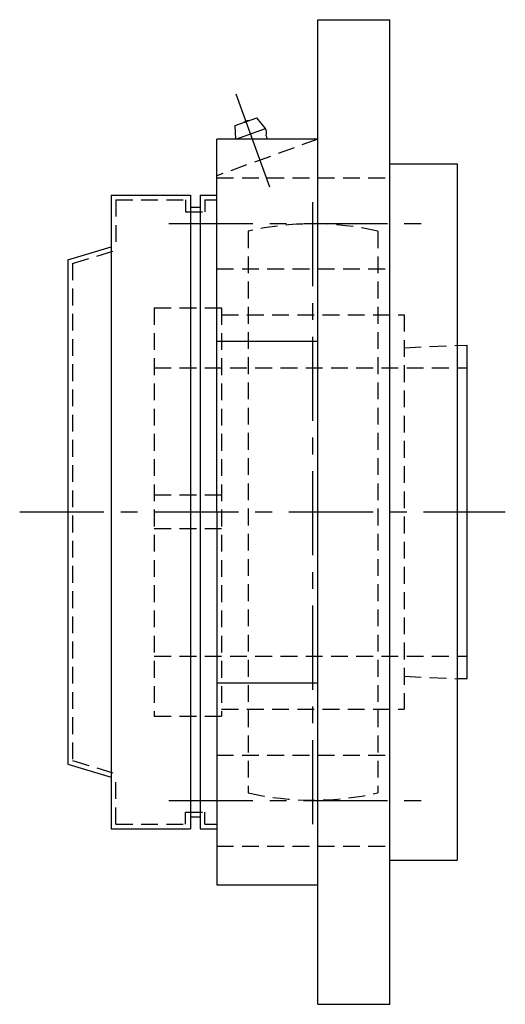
# Model space of a CAD drawing. Extents: x -113 to 253, y -112 to 253.
# Tile 11 of 11: x 153 to 253, y -103 to 102. Entities that reach past the tile are written whole.
import ezdxf

# ---------------------------------------------------------------- set-up
doc = ezdxf.new("R2010")
doc.units = 0
doc.header["$LTSCALE"] = 14
doc.linetypes.add('CENTER', pattern=[2, 1.25, -0.25, 0.25, -0.25])
doc.linetypes.add('HIDDEN', pattern=[0.375, 0.25, -0.125])
doc.layers.get('0').update_dxf_attribs({"linetype": 'CONTINUOUS'})
doc.layers.add('CENTER', color=1, linetype='CENTER')
doc.layers.add('HIDDEN', color=3, linetype='HIDDEN')

msp = doc.modelspace()

# ---------------------------------------------------------------- linework, layer by layer
for p, q in [((214.5, 102.5), (229.5, 102.5)), ((214.5, -102.5), (214.5, 102.5)), ((229.5, -102.5), (229.5, 102.5)), ((197.34, 80.44), (201.85, 82.08)), ((203.62, 79.85), (201.85, 82.08)), ((197.42, 77.6), (197.34, 80.44)), ((197.43, 77.6), (203.62, 79.85)), ((193.5, 0), (193.5, 77.6)), ((214.5, 77.6), (193.5, 77.6)), ((229.5, 72.5), (243.5, 72.5)), ((243.5, 72.5), (243.5, -72.5)), ((171.5, 66), (171.5, -66)), ((171.5, 66), (188, 66)), ((188, 66), (188, -66)), ((190, 66), (190, -66)), ((190, 66), (193.5, 66)), ((188, 63.5), (190, 63.5)), ((162.5, 52.5), (171.5, 55.24)), ((162.5, 52.5), (162.5, -52.5)), ((193.5, 35.55), (214.5, 35.55)), ((243.5, 34.67), (245.5, 34.75)), ((245.5, 34.75), (245.5, -34.75)), ((193.5, 0), (193.5, -77.6)), ((245.5, -34.75), (243.5, -34.67)), ((193.5, -35.55), (214.5, -35.55)), ((162.5, -52.5), (171.5, -55.24)), ((188, -63.5), (190, -63.5)), ((171.5, -66), (188, -66)), ((190, -66), (193.5, -66)), ((229.5, -72.5), (243.5, -72.5)), ((193.5, -77.6), (214.5, -77.6)), ((214.5, -102.5), (229.5, -102.5))]:
    msp.add_line(p, q)
for centre, radius, start, end in [((200.1, 79.87), 1.59, 89.555, 130.445), ((200.52, 78.73), 3.3, 352.9467, 20), ((204.59, 78.22), 0.8, 172.9467, 215.2157), ((208.83, 81.22), 6, 215.2157, 217.0735)]:
    msp.add_arc(centre, radius, start, end)
at = {"layer": 'CENTER', "linetype": 'CONTINUOUS'}
msp.add_line((204.55, 67.64), (197.51, 87), dxfattribs=at)
at = {"layer": 'CENTER'}
for p, q in [((213.5, -65), (213.5, 65)), ((183.5, 60.1), (239.5, 60.1)), ((152.5, 0), (253.5, 0)), ((183.5, -60.1), (239.5, -60.1))]:
    msp.add_line(p, q, dxfattribs=at)
at = {"layer": 'HIDDEN'}
for p, q in [((214.5, 77.64), (193.5, 70)), ((193.5, 69.6), (229.5, 69.6)), ((172.5, 65), (187, 65)), ((172.5, 65), (172.5, 54.5)), ((187, 65), (187, 62.5)), ((191, 65), (193.5, 65)), ((191, 65), (191, 62.5)), ((187, 62.5), (191, 62.5)), ((200, 58.46), (200, -58.46)), ((227, 58.46), (227, -58.46)), ((163.5, 51.76), (172.5, 54.5)), ((163.5, 51.76), (163.5, -51.76)), ((193.5, 50.6), (229.5, 50.6)), ((180.5, 42.5), (180.5, -42.5)), ((180.5, 42.5), (194.5, 42.5)), ((194.5, 42.5), (194.5, -42.5)), ((194.5, 41.05), (232.5, 41.05)), ((232.5, 41.05), (232.5, -41.05)), ((232.51, 34.21), (245.5, 34.75)), ((245.5, 34.75), (245.5, -34.75)), ((180.5, 30), (245.5, 30)), ((194.5, 3.5), (180.5, 3.5)), ((194.5, -3.5), (180.5, -3.5)), ((180.5, -30), (245.5, -30)), ((232.51, -34.21), (245.5, -34.75)), ((180.5, -42.5), (194.5, -42.5)), ((194.5, -41.05), (232.5, -41.05)), ((193.5, -50.6), (229.5, -50.6)), ((163.5, -51.76), (172.5, -54.5)), ((172.5, -65), (172.5, -54.5)), ((187, -62.5), (191, -62.5)), ((187, -65), (187, -62.5)), ((191, -65), (191, -62.5)), ((172.5, -65), (187, -65)), ((191, -65), (193.5, -65)), ((193.5, -69.6), (229.5, -69.6))]:
    msp.add_line(p, q, dxfattribs=at)
for start, end in [(76.9971, 103.0029), (256.9971, 283.0029)]:
    msp.add_arc((213.5, 0), 60, start, end, dxfattribs=at)

doc.saveas('drawing.dxf')
